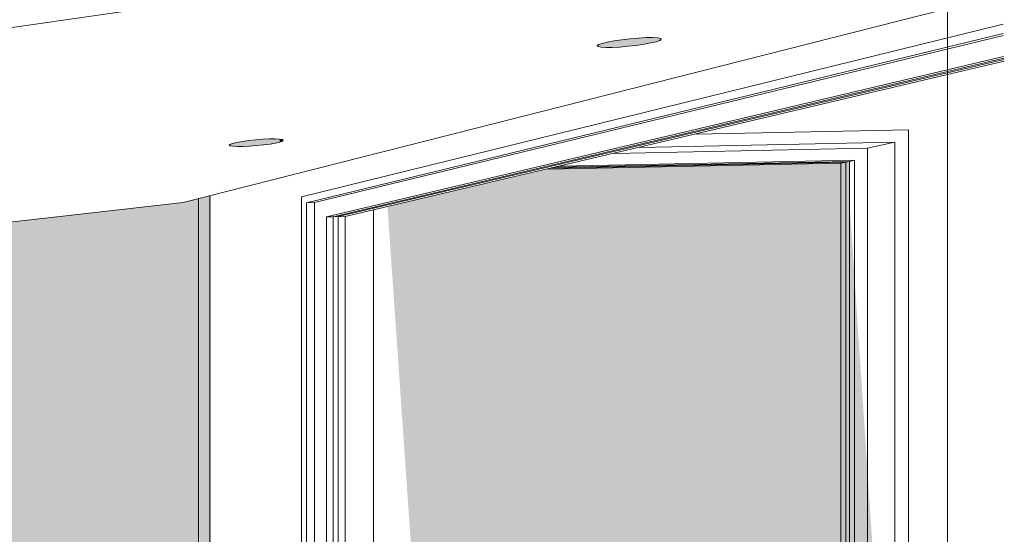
# Model space of a CAD drawing. Header units: metres. Extents: x -1.7 to 80, y -8.6 to 1.8.
# Tile 78 of 79: x 79.94367 to 79.95088, y 1.75275 to 1.75652. Entities that reach past the tile are written whole.
import ezdxf

# ---------------------------------------------------------------- set-up
doc = ezdxf.new("R2010")
doc.units = ezdxf.units.M
for name, color, linetype, lineweight in [('A-CLNG', 13, 'Continuous', 9), ('A-GLAZ', 151, 'Continuous', 9), ('A-WALL', 5, 'Continuous', 18)]:
    doc.layers.add(name, color=color, linetype=linetype, lineweight=lineweight)

msp = doc.modelspace()

# ---------------------------------------------------------------- hatches: boundary and pattern name
at = {"layer": 'A-CLNG'}
for points in [[(79.9479785, 1.7563168), (79.9480109, 1.7563191), (79.9480109, 1.7563633), (79.9479452, 1.7563489), (79.9479133, 1.7563381), (79.9479015, 1.7563297), (79.9479037, 1.7563251), (79.9479133, 1.7563215), (79.9479402, 1.756318), (79.9479657, 1.756317)], [(79.9480109, 1.7563174), (79.9480858, 1.7563217), (79.9481868, 1.7563322), (79.9482783, 1.7563466), (79.9483331, 1.7563592), (79.9483588, 1.7563683), (79.9483693, 1.7563763), (79.9483676, 1.7563815), (79.9483588, 1.7563854), (79.9483361, 1.7563891), (79.9482839, 1.7563906), (79.9482256, 1.7563885), (79.9481334, 1.7563808), (79.94805, 1.7563699), (79.9480109, 1.7563633), (79.9480109, 1.7563181)], [(79.9455748, 1.7556238), (79.9455976, 1.7556331), (79.9456002, 1.7556372), (79.9455976, 1.755641), (79.9455845, 1.7556449), (79.9455748, 1.7556453), (79.9455748, 1.7556248)]]:
    msp.add_hatch(color=256, dxfattribs=at).paths.add_polyline_path(points, flags=0)
h = msp.add_hatch(color=256, dxfattribs=at)
h.paths.add_polyline_path([(79.9452771, 1.7555907), (79.9453535, 1.7555933), (79.9454389, 1.7556007), (79.9455175, 1.7556116), (79.9455748, 1.7556238), (79.9455748, 1.7556464), (79.9455311, 1.7556484), (79.9454553, 1.755646), (79.9453694, 1.7556385), (79.9452827, 1.755626), (79.9452312, 1.7556146), (79.9452071, 1.7556049), (79.9452044, 1.7555998), (79.9452076, 1.7555972), (79.945224, 1.7555933), (79.9452643, 1.7555908), (79.9452643, 1.7555908)], flags=0)
h.paths.add_polyline_path([(79.9452771, 1.7555907), (79.9452771, 1.7555908), (79.9452771, 1.7555908)], flags=0)
at = {"layer": 'A-GLAZ', "transparency": 33554471}
msp.add_hatch(color=256, dxfattribs=at).paths.add_polyline_path([(79.9497502, 1.7483804), (79.9497502, 1.7554823), (79.9475952, 1.7554385), (79.9475377, 1.755425), (79.9496868, 1.7554685), (79.9496868, 1.7483845), (79.9462929, 1.748403), (79.9462921, 1.7484012), (79.9496918, 1.7483808)], flags=0)
h = msp.add_hatch(color=256, dxfattribs=at)
h.paths.add_polyline_path([(79.9499336, 1.7483708), (79.9499336, 1.7486367), (79.9499038, 1.7486375), (79.9499038, 1.7517228), (79.9494645, 1.7516912), (79.9494645, 1.7487596), (79.949448, 1.7487581), (79.947375, 1.7488113), (79.947375, 1.7488444), (79.9473821, 1.7488457), (79.9473821, 1.7515412), (79.9465366, 1.7514804), (79.9465366, 1.7483897), (79.9499306, 1.7483708)], flags=0)
h.paths.add_polyline_path([(79.9499336, 1.7524272), (79.9497299, 1.7554766), (79.9475773, 1.755433), (79.946364, 1.7551476), (79.9465366, 1.752661), (79.9493401, 1.7524681)], flags=0)
at = {"layer": 'A-WALL'}
h = msp.add_hatch(color=256, dxfattribs=at)
h.paths.add_polyline_path([(79.9444901, 1.7452857), (79.9444901, 1.7472553), (79.9443575, 1.7472734), (79.9443575, 1.7475604), (79.9449784, 1.7475554), (79.9449784, 1.7552083), (79.9448684, 1.7551804), (79.9375101, 1.7543435), (79.9375101, 1.7509721), (79.937737, 1.750976), (79.937737, 1.7468822), (79.9379514, 1.7468648), (79.9379514, 1.7465663), (79.937737, 1.7465364), (79.937737, 1.7459905), (79.9425532, 1.7454878)], flags=0)
h.paths.add_polyline_path([(79.9375301, 1.746899), (79.9375286, 1.7507976), (79.9375101, 1.7507972), (79.9375101, 1.7469007), (79.9375135, 1.7469004)], flags=0)
msp.add_hatch(color=256, dxfattribs=at).paths.add_polyline_path([(79.9450702, 1.747554), (79.9450702, 1.7552313), (79.9449841, 1.7552095), (79.9449841, 1.7475548), (79.9450533, 1.7475542)], flags=0)

# ---------------------------------------------------------------- linework, layer by layer
at = {"layer": 'A-CLNG'}
for p, q in [((79.936733, 1.755459), (79.9501503, 1.7574168)), ((79.944866, 1.7551799), (79.9508681, 1.756705)), ((79.9368371, 1.7542667), (79.944866, 1.7551799))]:
    msp.add_line(p, q, dxfattribs=at)
for points in [[(79.9480109, 1.7563174, 0), (79.947964, 1.756317, 0), (79.9479286, 1.756319, 0), (79.9479072, 1.7563233, 0), (79.9479011, 1.7563296, 0), (79.9479109, 1.7563376, 0), (79.947936, 1.7563466, 0), (79.9479746, 1.756356, 0), (79.9480243, 1.7563653, 0), (79.9480816, 1.7563737, 0), (79.9481426, 1.7563807, 0), (79.9482033, 1.7563859, 0), (79.9482592, 1.7563888, 0)], [(79.9482592, 1.7563888, 0), (79.9483067, 1.7563892, 0), (79.9483423, 1.7563871, 0), (79.9483636, 1.7563827, 0), (79.9483693, 1.7563763, 0), (79.9483588, 1.7563683, 0), (79.9483331, 1.7563592, 0), (79.9482939, 1.7563498, 0), (79.948244, 1.7563405, 0), (79.9481868, 1.7563322, 0), (79.9481261, 1.7563253, 0), (79.9480661, 1.7563202, 0), (79.9480109, 1.7563174, 0)], [(79.9452283, 1.7556139, 0), (79.9452589, 1.7556213, 0), (79.9452993, 1.7556286, 0), (79.9453468, 1.7556352, 0), (79.9453981, 1.7556407, 0), (79.9454497, 1.7556447, 0), (79.9454981, 1.7556469, 0), (79.9455399, 1.7556473, 0), (79.9455722, 1.7556457, 0), (79.9455927, 1.7556422, 0), (79.9456002, 1.7556372, 0), (79.945594, 1.7556309, 0), (79.9455748, 1.7556238, 0)], [(79.9455748, 1.7556238, 0), (79.9455437, 1.7556164, 0), (79.9455031, 1.7556092, 0), (79.9454557, 1.7556027, 0), (79.9454046, 1.7555973, 0), (79.9453535, 1.7555933, 0), (79.9453056, 1.7555911, 0), (79.9452643, 1.7555908, 0), (79.9452322, 1.7555924, 0), (79.9452116, 1.7555957, 0), (79.9452039, 1.7556007, 0), (79.9452096, 1.7556069, 0), (79.9452283, 1.7556139, 0)]]:
    msp.add_polyline3d(points, dxfattribs=at)
at = {"layer": 'A-GLAZ'}
for p, q in [((79.9508751, 1.7564867), (79.9457334, 1.7552232)), ((79.9457706, 1.7551786), (79.9508751, 1.7564201)), ((79.9508778, 1.7564044), (79.9458295, 1.7551797)), ((79.9459164, 1.7550758), (79.9508778, 1.7562505)), ((79.9508801, 1.7562377), (79.9459662, 1.7550767)), ((79.9460036, 1.7550775), (79.9508817, 1.7562282)), ((79.950884, 1.7562155), (79.9460534, 1.7550784)), ((79.9501815, 1.755713), (79.9486256, 1.7556802)), ((79.9501815, 1.7481886), (79.9501815, 1.755713)), ((79.9498818, 1.7555778), (79.9480259, 1.7555395)), ((79.9482103, 1.7555829), (79.9500822, 1.7556218)), ((79.9500822, 1.7556218), (79.9498818, 1.7555778)), ((79.9498818, 1.7482918), (79.9498818, 1.7555778)), ((79.9500822, 1.7556218), (79.9500822, 1.7482784)), ((79.9496868, 1.7554685), (79.9475377, 1.755425)), ((79.9475705, 1.7554327), (79.949723, 1.7554764)), ((79.9497502, 1.7554823), (79.9475952, 1.7554385)), ((79.9476282, 1.7554463), (79.9497865, 1.7554902)), ((79.9497502, 1.7554823), (79.9496868, 1.7554685)), ((79.9496868, 1.7483845), (79.9496868, 1.7554685)), ((79.9497502, 1.7554823), (79.949723, 1.7554764)), ((79.949723, 1.7554764), (79.949723, 1.7483822)), ((79.9497865, 1.7554902), (79.9497502, 1.7554823)), ((79.9497502, 1.7483804), (79.9497502, 1.7554823)), ((79.9497865, 1.7554902), (79.9497865, 1.7483781)), ((79.9457334, 1.7552232), (79.9457334, 1.7481648)), ((79.9458295, 1.7551797), (79.9457706, 1.7551786)), ((79.9457706, 1.7482154), (79.9457706, 1.7551786)), ((79.9458295, 1.7551797), (79.9458295, 1.748215)), ((79.9459662, 1.7550767), (79.9459164, 1.7550758)), ((79.9459164, 1.7483327), (79.9459164, 1.7550758)), ((79.9460534, 1.7550784), (79.9459662, 1.7550767)), ((79.9460036, 1.7550775), (79.9459662, 1.7550767)), ((79.9459662, 1.7550767), (79.9459662, 1.7483324)), ((79.9460036, 1.7483321), (79.9460036, 1.7550775)), ((79.9460534, 1.7550784), (79.9460534, 1.7483318)), ((79.9462623, 1.7551273), (79.9462623, 1.7483158))]:
    msp.add_line(p, q, dxfattribs=at)
at = {"layer": 'A-WALL', "lineweight": 9}
for p, q in [((79.9504688, 1.7415952), (79.9504688, 1.7592104)), ((79.9457334, 1.7552232), (79.9508751, 1.7564867)), ((79.9486256, 1.7556802), (79.9501815, 1.755713)), ((79.9501815, 1.755713), (79.9501815, 1.7481886)), ((79.9449784, 1.7552083), (79.9449784, 1.7475554)), ((79.9450619, 1.7552295), (79.9450619, 1.7475549)), ((79.9457334, 1.7481648), (79.9457334, 1.7552232))]:
    msp.add_line(p, q, dxfattribs=at)

doc.saveas('drawing.dxf')
